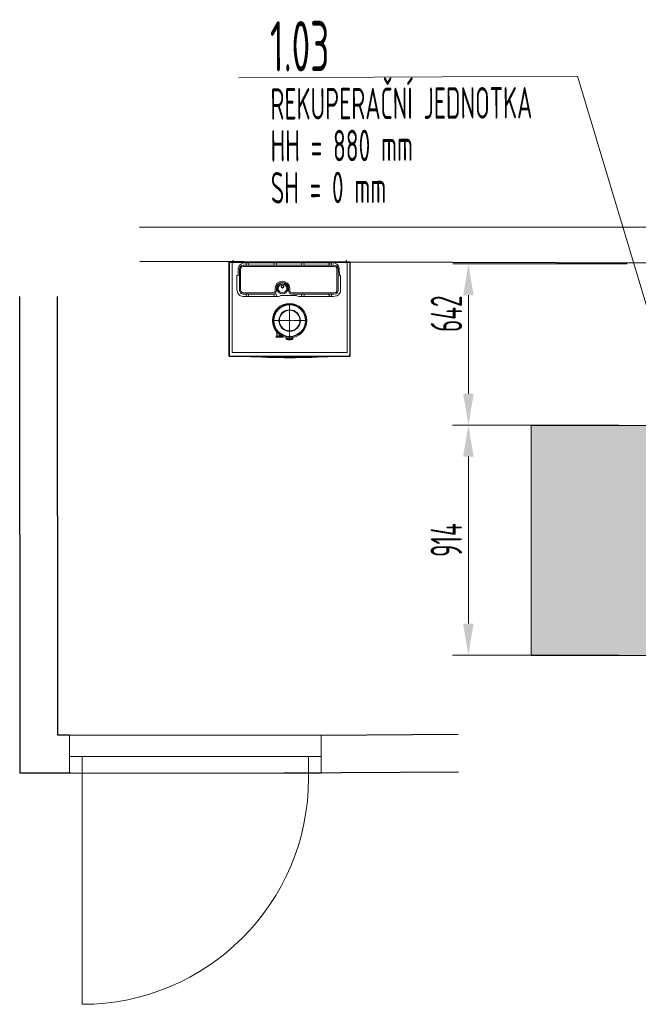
# Model space of a CAD drawing. Header units: millimetres. Extents: x -118717 to 8962, y 22910 to 145283.
# Tile 183 of 193: x -19387 to -16928, y 108147 to 112063. Entities that reach past the tile are written whole.
import ezdxf

# ---------------------------------------------------------------- set-up
doc = ezdxf.new("R2010")
doc.units = ezdxf.units.MM
doc.linetypes.add('MITTE', pattern=[2, 1.25, -0.25, 0.25, -0.25])
doc.linetypes.add('phl_thick', pattern=[0])
for name, color, linetype, lineweight in [('UT_KOTY - DIMENZE', 7, 'Continuous', 5), ('VZT_23 ZAŘÍZENÍ - SERVISNÍ PROSTOR', 8, 'Continuous', 5), ('VZT_50 POPIS - OBECNE', 7, 'Continuous', 13)]:
    doc.layers.add(name, color=color, linetype=linetype, lineweight=lineweight)
doc.styles.add('ISOCP 2.5', font='isocp.shx', dxfattribs={"width": 0.6, "height": 2.5})
doc.styles.add('ISOCP 4.0', font='isocp.shx', dxfattribs={"width": 0.6, "height": 4})

msp = doc.modelspace()

# ---------------------------------------------------------------- hatches: boundary and pattern name
at = {"layer": 'VZT_23 ZAŘÍZENÍ - SERVISNÍ PROSTOR'}
h = msp.add_hatch(color=256, dxfattribs=at)
h.dxf.hatch_style = 1
h.paths.add_polyline_path([(-16752.3, 109534.6), (-16752.3, 110448.8), (-17354.1, 110448.8), (-17354.1, 109534.6)])

# ---------------------------------------------------------------- linework, layer by layer
for p, q in [((-18910.7, 111237.6), (-16293.2, 111240.4)), ((-16293.1, 111093.8), (-18909.6, 111101)), ((-19385.4, 109067.2), (-19387, 110961.9)), ((-19235.4, 109217.2), (-19236.9, 110962)), ((-19188.6, 109217.2), (-19235.4, 109217.2)), ((-18188.4, 109217.3), (-17644.2, 109221.7)), ((-19235.4, 109067.2), (-19385.4, 109067.2)), ((-19184.4, 109067.2), (-19235.4, 109067.2)), ((-18337.6, 109067.7), (-17642.9, 109071.7))]:
    msp.add_line(p, q)
at = {"color": 0, "lineweight": -2}
for p, q in [((-18074.1, 111097), (-18554.1, 111097)), ((-18554.1, 111097), (-18554.1, 110728.4)), ((-18553.9, 111099.4), (-18074.3, 111099.4)), ((-18553.9, 110725.4), (-18553.9, 111099.4)), ((-18074.3, 111097), (-18074.3, 111099.4)), ((-18074.1, 111097), (-18074.3, 110725.4)), ((-18553.9, 110725.4), (-18074.3, 110725.4))]:
    msp.add_line(p, q, dxfattribs=at)
at = {"color": 0, "lineweight": 5}
for p, q in [((-18542.8, 110740), (-18542.8, 111099.4)), ((-18085.4, 111099.4), (-18085.4, 110740)), ((-18364.8, 110806.3), (-18364.8, 110820.4)), ((-18342.8, 110803.8), (-18365.8, 110803.8)), ((-18365.8, 110799.8), (-18342.8, 110799.8)), ((-18365.6, 110805.8), (-18346, 110805.8)), ((-18365.6, 110803.8), (-18365.6, 110805.8)), ((-18364.8, 110806.3), (-18347, 110806.3)), ((-18364.3, 110805.8), (-18364.3, 110806.3)), ((-18343.1, 110803.8), (-18343.1, 110804.3)), ((-18325.6, 110797), (-18325.6, 110798.3)), ((-18303.1, 110797), (-18303.1, 110798.3)), ((-18085.4, 110740), (-18542.8, 110740))]:
    msp.add_line(p, q, dxfattribs=at)
at = {"color": 0, "linetype": 'MITTE', "lineweight": 5}
for p, q in [((-18314.1, 110790.4), (-18314.1, 110934.9)), ((-18382.6, 110866.4), (-18245.6, 110866.4)), ((-18354.3, 110799.8), (-18354.3, 110818.3))]:
    msp.add_line(p, q, dxfattribs=at)
at = {"color": 0, "linetype": 'Continuous', "lineweight": 5}
for points in [[(-18538.4, 111099.4), (-18538.4, 111105.4), (-18539.6, 111105.4), (-18539.6, 111099.4)], [(-18089.9, 111099.4), (-18089.9, 111105.4), (-18088.6, 111105.4), (-18088.6, 111099.4)]]:
    msp.add_lwpolyline(points, dxfattribs=at)
at = {"color": 0, "linetype": 'Continuous', "lineweight": 5, "flags": 128}
for points in [[(-18523.5, 111044), (-18523.5, 110992), (-18521.6, 110977.9, 0.302974), (-18498.5, 110962.5), (-18361.3, 110962.5, 0.134129), (-18348.5, 110966), (-18288.1, 110966.4, 0.165916), (-18273.6, 110962.5), (-18140.9, 110962.5), (-18127, 110964.3, 0.321824), (-18111.5, 110989.2), (-18111.5, 111044, 0.414215), (-18113.5, 111046), (-18114.8, 111046, -0.357409), (-18116.4, 111047.4), (-18116.5, 111069.1, 0.432845), (-18141.5, 111096), (-18490.7, 111096, 0.393395), (-18518.2, 111074.8), (-18518.5, 111048, -0.402874), (-18520.3, 111046.1), (-18522.1, 111045.9, 0.429334), (-18523.5, 111044)], [(-18498.5, 111086.3), (-18136.5, 111086.3, -0.414213), (-18121.1, 111071), (-18121.1, 110987.5, -0.414215), (-18136.5, 110972.1), (-18305, 110972.1, -0.41421), (-18318.3, 110985.5), (-18318.3, 110994.5, 0.993736), (-18366.6, 110994.5), (-18366.6, 110985.5, -0.414222), (-18380, 110972.1), (-18498.5, 110972.1, -0.414215), (-18513.8, 110987.5), (-18513.8, 111071, -0.414213), (-18498.5, 111086.3)], [(-18498.5, 111081.4), (-18136.5, 111081.4, -0.414213), (-18126, 111071), (-18126, 110987.5, -0.414215), (-18136.5, 110977, 0.000001), (-18136.5, 110977), (-18305, 110977, -0.414209), (-18313.4, 110985.5), (-18313.4, 110994.5, 0.994287), (-18371.5, 110994.5), (-18371.5, 110985.5, -0.414222), (-18380, 110977, 0.000007), (-18380, 110977), (-18498.5, 110977, -0.414215), (-18508.9, 110987.5, 0.000001), (-18508.9, 110987.5), (-18508.9, 111071, -0.413506)]]:
    msp.add_lwpolyline(points, format="xyb", close=True, dxfattribs=at)
at = {"color": 0, "lineweight": -2, "flags": 128}
msp.add_lwpolyline([(-18489.7, 110725.4, 0.030196), (-18138.6, 110725.4, 33.117426)], format="xyb", dxfattribs=at)
at = {"color": 0, "linetype": 'Continuous', "lineweight": 5}
for centre, radius in [((-18482.5, 111091.1), 4.95), ((-18371.6, 111091.1), 4.95), ((-18261.6, 111091.1), 4.95), ((-18152.7, 111091.1), 4.95), ((-18342.5, 110994.3), 21.7), ((-18342.5, 110994.3), 16.7), ((-18482.5, 110967.4), 4.95), ((-18371.6, 110967.4), 4.95), ((-18342.5, 111001.4), 5.75), ((-18342.5, 111001.4), 4.44), ((-18261.6, 110967.4), 4.95), ((-18152.7, 110967.4), 4.95)]:
    msp.add_circle(centre, radius, dxfattribs=at)
at = {"color": 0, "lineweight": 5}
for radius in [68.5, 64.9, 62.7, 42.9, 40.8]:
    msp.add_circle((-18314.1, 110866.4), radius, dxfattribs=at)
for centre, start, end in [((-18365.8, 110801.8), 90, 270), ((-18342.8, 110801.8), 270, 90)]:
    msp.add_arc(centre, 2.01, start, end, dxfattribs=at)
at = {"color": 0, "lineweight": -2}
for centre, start, end in [((-18551.1, 110728.4), 180, 201.0758), ((-18077.1, 110728.4), 338.9891, 0)]:
    msp.add_arc(centre, 3, start, end, dxfattribs=at)
at = {"color": 0, "lineweight": 5}
for centre, major_axis, start_param, end_param in [((-18314.3, 110798.3), (-11.2, 0), -0.259141, 0), ((-18314.3, 110794.5), (-11.2, 0), 0.564538, 2.577054), ((-18314.3, 110794.5), (-8.5, 0), 0.458638, 2.682955), ((-18314.3, 110798.3), (-11.2, 0), -3.141593, -2.911052)]:
    msp.add_ellipse(centre, major_axis=major_axis, ratio=0.173648, start_param=start_param, end_param=end_param, dxfattribs=at)
msp.add_ellipse((-18314.3, 110792.4), major_axis=(-11.2, 0), ratio=0.173648, dxfattribs=at)
for points, knots in [([(-18325.7, 110797), (-18326.1, 110796.8), (-18326.5, 110796.6), (-18327, 110796.2), (-18327.2, 110796), (-18327.6, 110795.5), (-18327.8, 110795.1), (-18327.9, 110794.3), (-18327.8, 110793.9), (-18327.6, 110793.3), (-18327.5, 110793.1), (-18327.2, 110792.7), (-18327.1, 110792.6), (-18326.5, 110792.1), (-18326.2, 110791.9), (-18325.4, 110791.6), (-18324.9, 110791.4), (-18323.7, 110791.1), (-18323.1, 110791), (-18321.2, 110790.7), (-18319.8, 110790.6), (-18316.6, 110790.4), (-18315, 110790.3), (-18311.8, 110790.4), (-18310.3, 110790.5), (-18307.6, 110790.7), (-18306.5, 110790.9), (-18305, 110791.1), (-18304.4, 110791.3), (-18303.4, 110791.6), (-18303, 110791.7), (-18302.5, 110792), (-18302.3, 110792.1), (-18301.9, 110792.3), (-18301.7, 110792.5), (-18301.2, 110793), (-18301, 110793.4), (-18300.8, 110794.2), (-18300.8, 110794.6), (-18301, 110795.4), (-18301.2, 110795.7), (-18301.7, 110796.2), (-18301.8, 110796.3), (-18302.3, 110796.7), (-18302.6, 110796.9), (-18303.5, 110797.2), (-18304.1, 110797.4), (-18305.7, 110797.8), (-18306.6, 110797.9), (-18307.9, 110798), (-18308.3, 110798.1), (-18308.7, 110798.1)], [0, 0, 0, 0, 2.172791, 2.172791, 3.556181, 3.556181, 5.439267, 5.439267, 7.33066, 7.33066, 8.360063, 8.360063, 9.644028, 9.644028, 12.360701, 12.360701, 15.730924, 15.730924, 18.290758, 18.290758, 23.40147, 23.40147, 28.320015, 28.320015, 33.202611, 33.202611, 37.450404, 37.450404, 39.940286, 39.940286, 42.90482, 42.90482, 44.165554, 44.165554, 46.12933, 46.12933, 49.06961, 49.06961, 51.976363, 51.976363, 54.757725, 54.757725, 56.100149, 56.100149, 58.962941, 58.962941, 62.632206, 62.632206, 65.981971, 65.981971, 67.269199, 67.269199, 67.269199, 67.269199]), ([(-18319.8, 110798.1), (-18320.3, 110798.1), (-18320.7, 110798.1), (-18321.9, 110797.9), (-18322.5, 110797.8), (-18323.7, 110797.6), (-18324.2, 110797.5), (-18325, 110797.2), (-18325.4, 110797.1), (-18325.7, 110797)], [78.620407, 78.620407, 78.620407, 78.620407, 80.185755, 80.185755, 82.621149, 82.621149, 85.008673, 85.008673, 86.955094, 86.955094, 86.955094, 86.955094])]:
    msp.add_open_spline(points, degree=3, knots=knots, dxfattribs=at)
at = {"layer": 'UT_KOTY - DIMENZE'}
for p, q in [((-16972, 111092.3), (-17665.8, 111092.3)), ((-17603.3, 110575.5), (-17603.3, 110967.3)), ((-17005.8, 110450.5), (-17666.1, 110450.5)), ((-17005.8, 110450.5), (-17665.8, 110450.5)), ((-17603.6, 109661.3), (-17603.6, 110325.5)), ((-17005.8, 109536.3), (-17666.1, 109536.3))]:
    msp.add_line(p, q, dxfattribs=at)
for points in [[(-17624.1, 110967.3), (-17582.5, 110967.3), (-17603.3, 111092.3)], [(-17624.1, 110575.5), (-17582.5, 110575.5), (-17603.3, 110450.5)], [(-17624.5, 110325.5), (-17582.8, 110325.5), (-17603.6, 110450.5)], [(-17624.5, 109661.3), (-17582.8, 109661.3), (-17603.6, 109536.3)]]:
    msp.add_solid(points, dxfattribs=at)
at = {"layer": 'VZT_23 ZAŘÍZENÍ - SERVISNÍ PROSTOR'}
msp.add_lwpolyline([(-16752.3, 109534.6), (-17354.1, 109534.6), (-17354.1, 110448.8), (-16752.3, 110448.8)], dxfattribs=at)
at = {"layer": 'VZT_50 POPIS - OBECNE', "linetype": 'phl_thick'}
for p, q in [((-19188.6, 109217.2), (-18188.4, 109217.3)), ((-19188.6, 109067.2), (-19188.6, 109217.2)), ((-18188.4, 109217.3), (-18188.4, 109067.2)), ((-18188.4, 109132.3), (-19188.6, 109132.3)), ((-19138.5, 109132.3), (-19139.2, 108147.3)), ((-18238.6, 109046.7), (-18238.6, 109132.3)), ((-18188.4, 109067.2), (-19188.6, 109067.2))]:
    msp.add_line(p, q, dxfattribs=at)
at = {"layer": 'VZT_50 POPIS - OBECNE'}
for points in [[(-18516.1, 111831.3), (-17170.4, 111838.3)], [(-16766.7, 110498.3), (-17170.4, 111838.3)], [(-18516.1, 111831.3), (-18516.1, 111831.3)]]:
    msp.add_lwpolyline(points, dxfattribs=at)
at = {"layer": 'VZT_50 POPIS - OBECNE', "linetype": 'phl_thick'}
msp.add_arc((-19138.6, 109047.3), 900, 269.9625, 359.9625, dxfattribs=at)

# ---------------------------------------------------------------- texts
at = {"layer": 'UT_KOTY - DIMENZE', "char_height": 125, "attachment_point": 5, "rotation": 90, "style": 'ISOCP 2.5'}
for s, insert in [('642', (-17690.8, 110893.6)), ('914', (-17691.1, 109993.4))]:
    msp.add_mtext(s, dxfattribs=dict(at, insert=insert))
at = {"layer": 'VZT_50 POPIS - OBECNE', "linetype": 'phl_thick', "insert": (-18392.3, 112056.9), "char_height": 200, "attachment_point": 1, "rotation": 0.2997, "line_spacing_factor": 0.8, "style": 'ISOCP 4.0'}
msp.add_mtext('1.03\\P{\\H0.625x;REKUPERAČNÍ JEDNOTKA\\PHH = 880 mm\\PSH = 0 mm}', dxfattribs=at)

doc.saveas('drawing.dxf')
